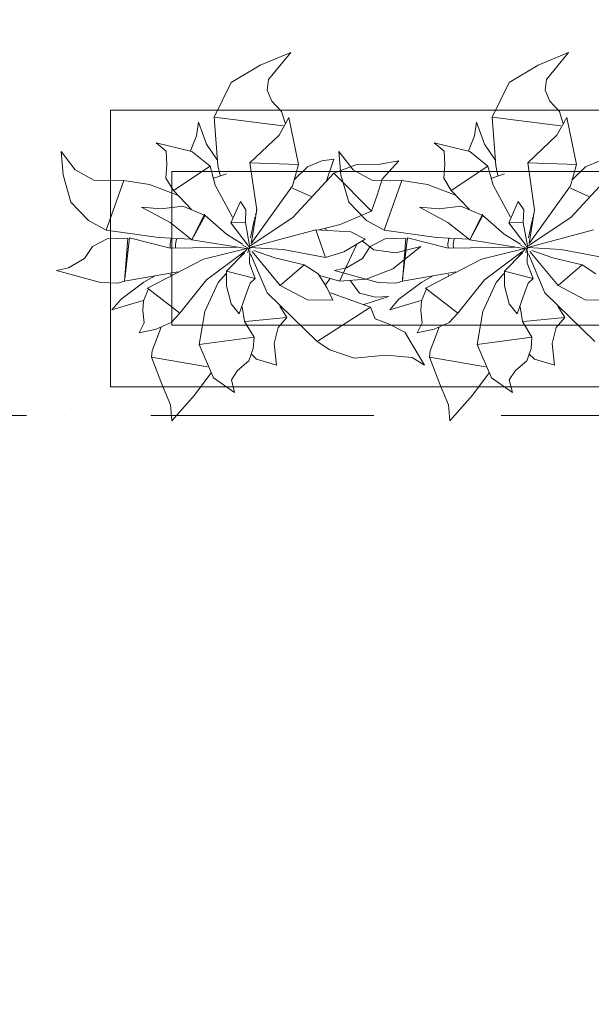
# Model space of a CAD drawing. Header units: millimetres. Extents: x -14761 to 157739, y -22400 to 107990.
# Tile 48 of 228: x 51382 to 52312, y 44042 to 45643. Entities that reach past the tile are written whole.
import ezdxf

# ---------------------------------------------------------------- set-up
doc = ezdxf.new("R2010")
doc.units = ezdxf.units.MM
doc.header["$MEASUREMENT"] = 0
doc.linetypes.add('Штриховая', pattern=[564.444447, 282.222223, -282.222223])
doc.linetypes.add('Штрихпунктирная', pattern=[670.277762, 352.777767, -176.388884, 0, -141.111112])
for name, color, linetype in [('Интерьер - Мебель', 7, 'Continuous'), ('Элемент Модели - Зона', 7, 'Continuous'), ('Элемент Модели - Оси', 7, 'Continuous')]:
    doc.layers.add(name, color=color, linetype=linetype)

msp = doc.modelspace()

# ---------------------------------------------------------------- linework, layer by layer
at = {"layer": 'Интерьер - Мебель', "color": 252, "linetype": 'Continuous', "lineweight": 5}
for p, q in [((51822.9, 45590), (51773.3, 45569.7)), ((51822.9, 45590), (51773.3, 45569.7)), ((51822.9, 45590), (51786.8, 45546.1)), ((51822.9, 45590), (51786.8, 45546.1)), ((52274.8, 45590), (52225.2, 45569.7)), ((52274.8, 45590), (52225.2, 45569.7)), ((52274.8, 45590), (52238.7, 45546.1)), ((52274.8, 45590), (52238.7, 45546.1)), ((51773.3, 45569.7), (51726.3, 45541.5)), ((51773.3, 45569.7), (51726.3, 45541.5)), ((52225.2, 45569.7), (52178.2, 45541.5)), ((52225.2, 45569.7), (52178.2, 45541.5)), ((51726.3, 45541.5), (51698.7, 45484.9)), ((51726.3, 45541.5), (51698.7, 45484.9)), ((51786.8, 45546.1), (51784.9, 45528.8)), ((51786.8, 45546.1), (51784.9, 45528.8)), ((52178.2, 45541.5), (52150.6, 45484.9)), ((52178.2, 45541.5), (52150.6, 45484.9)), ((52238.7, 45546.1), (52236.8, 45528.8)), ((52238.7, 45546.1), (52236.8, 45528.8)), ((51784.9, 45528.8), (51792.1, 45511)), ((51784.9, 45528.8), (51792.1, 45511)), ((52236.8, 45528.8), (52244, 45511)), ((52236.8, 45528.8), (52244, 45511)), ((51792.1, 45511), (51807.9, 45493.9)), ((51792.1, 45511), (51807.9, 45493.9)), ((52244, 45511), (52259.8, 45493.9)), ((52244, 45511), (52259.8, 45493.9)), ((51807.9, 45493.9), (51814.3, 45474.2)), ((51807.9, 45493.9), (51814.3, 45474.2)), ((52259.8, 45493.9), (52266.2, 45474.2)), ((52259.8, 45493.9), (52266.2, 45474.2)), ((51673.2, 45477), (51670, 45454.6)), ((51673.2, 45477), (51670, 45454.6)), ((51673.2, 45477), (51686.1, 45441.2)), ((51673.2, 45477), (51686.1, 45441.2)), ((51698.7, 45484.9), (51810.4, 45470.8)), ((51698.7, 45484.9), (51704.6, 45406.5)), ((51698.7, 45484.9), (51810.4, 45470.8)), ((51698.7, 45484.9), (51704.6, 45406.5)), ((51819.8, 45484.4), (51804, 45455.6)), ((51819.8, 45484.4), (51804, 45455.6)), ((51819.8, 45484.4), (51835.5, 45408)), ((51819.8, 45484.4), (51835.5, 45408)), ((52125.1, 45477), (52121.9, 45454.6)), ((52125.1, 45477), (52121.9, 45454.6)), ((52125.1, 45477), (52138, 45441.2)), ((52125.1, 45477), (52138, 45441.2)), ((52150.6, 45484.9), (52262.3, 45470.8)), ((52150.6, 45484.9), (52156.5, 45406.5)), ((52150.6, 45484.9), (52262.3, 45470.8)), ((52150.6, 45484.9), (52156.5, 45406.5)), ((52271.7, 45484.4), (52255.9, 45455.6)), ((52271.7, 45484.4), (52255.9, 45455.6)), ((52271.7, 45484.4), (52287.4, 45408)), ((52271.7, 45484.4), (52287.4, 45408)), ((51604.4, 45443), (51620.5, 45429.5)), ((51604.4, 45443), (51662.1, 45428.8)), ((51604.4, 45443), (51620.5, 45429.5)), ((51604.4, 45443), (51662.1, 45428.8)), ((51670, 45454.6), (51659.9, 45429.9)), ((51670, 45454.6), (51659.9, 45429.9)), ((51686.1, 45441.2), (51703.3, 45415.7)), ((51686.1, 45441.2), (51703.3, 45415.7)), ((51804, 45455.6), (51756.5, 45410.4)), ((51804, 45455.6), (51756.5, 45410.4)), ((52056.3, 45443), (52072.4, 45429.5)), ((52056.3, 45443), (52114, 45428.8)), ((52056.3, 45443), (52072.4, 45429.5)), ((52056.3, 45443), (52114, 45428.8)), ((52121.9, 45454.6), (52111.9, 45429.9)), ((52121.9, 45454.6), (52111.9, 45429.9)), ((52138, 45441.2), (52155.2, 45415.7)), ((52138, 45441.2), (52155.2, 45415.7)), ((52255.9, 45455.6), (52208.4, 45410.4)), ((52255.9, 45455.6), (52208.4, 45410.4)), ((51449.5, 45429), (51452.8, 45391.1)), ((51449.5, 45429), (51472.5, 45399)), ((51449.5, 45429), (51452.8, 45391.1)), ((51449.5, 45429), (51472.5, 45399)), ((51620.5, 45429.5), (51621.5, 45408)), ((51620.5, 45429.5), (51621.5, 45408)), ((51662.1, 45428.8), (51691.8, 45405)), ((51662.1, 45428.8), (51691.8, 45405)), ((51901.4, 45429), (51904.7, 45391.1)), ((51901.4, 45429), (51924.4, 45399)), ((51901.4, 45429), (51904.7, 45391.1)), ((51901.4, 45429), (51924.4, 45399)), ((52072.4, 45429.5), (52073.4, 45408)), ((52072.4, 45429.5), (52073.4, 45408)), ((52114, 45428.8), (52143.7, 45405)), ((52114, 45428.8), (52143.7, 45405)), ((51756.5, 45410.4), (51835.5, 45408.1)), ((51756.5, 45410.4), (51767.6, 45334.3)), ((51756.5, 45410.4), (51835.5, 45408.1)), ((51756.5, 45410.4), (51767.6, 45334.3)), ((51873.5, 45413.8), (51850.1, 45403.9)), ((51873.5, 45413.8), (51850.1, 45403.9)), ((51893.1, 45416.8), (51873.5, 45413.8)), ((51893.1, 45416.8), (51873.5, 45413.8)), ((51893.1, 45416.8), (51881.2, 45381.3)), ((51893.1, 45416.8), (51881.2, 45381.3)), ((51968, 45408.7), (51928.6, 45407.5)), ((51968, 45408.7), (51928.6, 45407.5)), ((51998.8, 45414.1), (51968, 45408.7)), ((51998.8, 45414.1), (51968, 45408.7)), ((51998.8, 45414.1), (51971.5, 45384.1)), ((51998.8, 45414.1), (51971.5, 45384.1)), ((52208.4, 45410.4), (52287.4, 45408.1)), ((52208.4, 45410.4), (52219.5, 45334.3)), ((52208.4, 45410.4), (52287.4, 45408.1)), ((52208.4, 45410.4), (52219.5, 45334.3)), ((52325.4, 45413.8), (52302, 45403.9)), ((52325.4, 45413.8), (52302, 45403.9)), ((51472.5, 45399), (51502.8, 45382.5)), ((51472.5, 45399), (51502.8, 45382.5)), ((51621.5, 45408), (51619.8, 45385.9)), ((51621.5, 45408), (51619.8, 45385.9)), ((51691.8, 45405), (51632.2, 45365.6)), ((51691.8, 45405), (51632.2, 45365.6)), ((51691.8, 45405), (51700.2, 45374.2)), ((51691.8, 45405), (51700.2, 45374.2)), ((51718.6, 45392.9), (51698, 45385.8)), ((51718.6, 45392.9), (51698, 45385.8)), ((51704.6, 45406.5), (51708, 45390)), ((51704.6, 45406.5), (51708, 45390)), ((51835.5, 45408), (51825.9, 45373.4)), ((51835.5, 45408), (51825.9, 45373.4)), ((51893.1, 45393.9), (51826.3, 45321.6)), ((51893.1, 45393.9), (51826.3, 45321.6)), ((51850.1, 45403.9), (51829.1, 45383.3)), ((51850.1, 45403.9), (51829.1, 45383.3)), ((51928.6, 45407.5), (51893.1, 45393.9)), ((51928.6, 45407.5), (51893.1, 45393.9)), ((51893.1, 45393.9), (51954.2, 45332.1)), ((51893.1, 45393.9), (51954.2, 45332.1)), ((51924.4, 45399), (51954.7, 45382.5)), ((51924.4, 45399), (51954.7, 45382.5)), ((52073.4, 45408), (52071.7, 45385.9)), ((52073.4, 45408), (52071.7, 45385.9)), ((52143.7, 45405), (52084.1, 45365.6)), ((52143.7, 45405), (52084.1, 45365.6)), ((52143.7, 45405), (52152.1, 45374.2)), ((52143.7, 45405), (52152.1, 45374.2)), ((52170.5, 45392.9), (52149.9, 45385.8)), ((52170.5, 45392.9), (52149.9, 45385.8)), ((52156.5, 45406.5), (52159.9, 45390)), ((52156.5, 45406.5), (52159.9, 45390)), ((52287.4, 45408), (52277.8, 45373.4)), ((52287.4, 45408), (52277.8, 45373.4)), ((52345, 45393.9), (52278.2, 45321.6)), ((52345, 45393.9), (52278.2, 45321.6)), ((52302, 45403.9), (52281, 45383.3)), ((52302, 45403.9), (52281, 45383.3)), ((51452.8, 45391.1), (51465.6, 45346.8)), ((51452.8, 45391.1), (51465.6, 45346.8)), ((51502.8, 45382.5), (51551.6, 45382.1)), ((51502.8, 45382.5), (51551.6, 45382.1)), ((51551.6, 45382.1), (51523, 45301.2)), ((51551.6, 45382.1), (51523, 45301.2)), ((51551.6, 45382.1), (51593.6, 45375.5)), ((51551.6, 45382.1), (51593.6, 45375.5)), ((51619.8, 45385.9), (51632.2, 45365.6)), ((51619.8, 45385.9), (51632.2, 45365.6)), ((51904.7, 45391.1), (51917.5, 45346.8)), ((51904.7, 45391.1), (51917.5, 45346.8)), ((51954.7, 45382.5), (52003.5, 45382.1)), ((51954.7, 45382.5), (52003.5, 45382.1)), ((51971.5, 45384.1), (51963.5, 45358.3)), ((51971.5, 45384.1), (51963.5, 45358.3)), ((52003.5, 45382.1), (51974.9, 45301.2)), ((52003.5, 45382.1), (51974.9, 45301.2)), ((52003.5, 45382.1), (52045.5, 45375.5)), ((52003.5, 45382.1), (52045.5, 45375.5)), ((52071.7, 45385.9), (52084.1, 45365.6)), ((52071.7, 45385.9), (52084.1, 45365.6)), ((51593.6, 45375.5), (51639.1, 45357.9)), ((51593.6, 45375.5), (51639.1, 45357.9)), ((51632.2, 45365.6), (51661.5, 45334.9)), ((51632.2, 45365.6), (51661.5, 45334.9)), ((51700.2, 45374.2), (51728.5, 45322.4)), ((51700.2, 45374.2), (51728.5, 45322.4)), ((51825.9, 45373.4), (51758.7, 45279.3)), ((51825.9, 45373.4), (51758.7, 45279.3)), ((51825.9, 45369.7), (51856, 45355.9)), ((51825.9, 45369.7), (51856, 45355.9)), ((52045.5, 45375.5), (52091, 45357.9)), ((52045.5, 45375.5), (52091, 45357.9)), ((52084.1, 45365.6), (52113.4, 45334.9)), ((52084.1, 45365.6), (52113.4, 45334.9)), ((52152.1, 45374.2), (52180.4, 45322.4)), ((52152.1, 45374.2), (52180.4, 45322.4)), ((52277.8, 45373.4), (52210.6, 45279.3)), ((52277.8, 45373.4), (52210.6, 45279.3)), ((52277.8, 45369.7), (52307.9, 45355.9)), ((52277.8, 45369.7), (52307.9, 45355.9)), ((51465.6, 45346.8), (51494.4, 45316.7)), ((51465.6, 45346.8), (51494.4, 45316.7)), ((51741.1, 45348), (51725.7, 45313.3)), ((51741.1, 45348), (51725.7, 45313.3)), ((51741.1, 45348), (51750, 45334.2)), ((51741.1, 45348), (51750, 45334.2)), ((51917.5, 45346.8), (51946.3, 45316.7)), ((51917.5, 45346.8), (51946.3, 45316.7)), ((51963.5, 45358.3), (51954.2, 45332.1)), ((51963.5, 45358.3), (51954.2, 45332.1)), ((52193, 45348), (52177.6, 45313.3)), ((52193, 45348), (52177.6, 45313.3)), ((52193, 45348), (52201.9, 45334.2)), ((52193, 45348), (52201.9, 45334.2)), ((51580.3, 45338.8), (51612.2, 45336)), ((51580.3, 45338.8), (51626.7, 45313.7)), ((51580.3, 45338.8), (51612.2, 45336)), ((51580.3, 45338.8), (51626.7, 45313.7)), ((51647.8, 45340), (51612.2, 45336)), ((51647.8, 45340), (51612.2, 45336)), ((51647.8, 45340), (51683.6, 45324.8)), ((51647.8, 45340), (51683.6, 45324.8)), ((51750, 45334.2), (51749.2, 45313.5)), ((51750, 45334.2), (51749.2, 45313.5)), ((51767.6, 45334.3), (51758.7, 45279.3)), ((51767.6, 45334.3), (51758.7, 45279.3)), ((51766.1, 45328.2), (51765.7, 45326.2)), ((51766.1, 45328.2), (51765.7, 45326.2)), ((51767.4, 45334), (51767.2, 45333)), ((51767.4, 45334), (51767.2, 45333)), ((51954.2, 45332.1), (51903.6, 45310.4)), ((51954.2, 45332.1), (51903.6, 45310.4)), ((52032.2, 45338.8), (52064.1, 45336)), ((52032.2, 45338.8), (52078.6, 45313.7)), ((52032.2, 45338.8), (52064.1, 45336)), ((52032.2, 45338.8), (52078.6, 45313.7)), ((52099.7, 45340), (52064.1, 45336)), ((52099.7, 45340), (52064.1, 45336)), ((52099.7, 45340), (52135.5, 45324.8)), ((52099.7, 45340), (52135.5, 45324.8)), ((52201.9, 45334.2), (52201.1, 45313.5)), ((52201.9, 45334.2), (52201.1, 45313.5)), ((52219.5, 45334.3), (52210.6, 45279.3)), ((52219.5, 45334.3), (52210.6, 45279.3)), ((52218, 45328.2), (52217.6, 45326.2)), ((52218, 45328.2), (52217.6, 45326.2)), ((52219.3, 45334), (52219.1, 45333)), ((52219.3, 45334), (52219.1, 45333)), ((51494.4, 45316.7), (51523, 45301.2)), ((51494.4, 45316.7), (51523, 45301.2)), ((51626.7, 45313.7), (51662.4, 45285.2)), ((51626.7, 45313.7), (51662.4, 45285.2)), ((51682.9, 45327), (51662.4, 45285.2)), ((51682.9, 45327), (51662.4, 45285.2)), ((51683.6, 45324.8), (51662.4, 45285.2)), ((51683.6, 45324.8), (51662.4, 45285.2)), ((51682.9, 45327), (51683.6, 45324.8)), ((51682.9, 45327), (51683.6, 45324.8)), ((51683.6, 45324.8), (51718.3, 45294.8)), ((51683.6, 45324.8), (51718.3, 45294.8)), ((51749.2, 45313.5), (51725.7, 45313.3)), ((51749.2, 45313.5), (51725.7, 45313.3)), ((51725.7, 45313.3), (51753.4, 45276.7)), ((51725.7, 45313.3), (51753.4, 45276.7)), ((51749.2, 45313.5), (51756.4, 45272.7)), ((51749.2, 45313.5), (51756.4, 45272.7)), ((51826.3, 45321.6), (51757, 45275.9)), ((51826.3, 45321.6), (51757, 45275.9)), ((51763.6, 45316.6), (51757.5, 45288.6)), ((51763.6, 45316.6), (51757.5, 45288.6)), ((51764.8, 45322.4), (51764, 45318.5)), ((51764.8, 45322.4), (51764, 45318.5)), ((51946.3, 45316.7), (51974.9, 45301.2)), ((51946.3, 45316.7), (51974.9, 45301.2)), ((52078.6, 45313.7), (52114.3, 45285.2)), ((52078.6, 45313.7), (52114.3, 45285.2)), ((52134.8, 45327), (52114.3, 45285.2)), ((52134.8, 45327), (52114.3, 45285.2)), ((52135.5, 45324.8), (52114.3, 45285.2)), ((52135.5, 45324.8), (52114.3, 45285.2)), ((52134.8, 45327), (52135.5, 45324.8)), ((52134.8, 45327), (52135.5, 45324.8)), ((52135.5, 45324.8), (52170.2, 45294.8)), ((52135.5, 45324.8), (52170.2, 45294.8)), ((52201.1, 45313.5), (52177.6, 45313.3)), ((52201.1, 45313.5), (52177.6, 45313.3)), ((52177.6, 45313.3), (52205.3, 45276.7)), ((52177.6, 45313.3), (52205.3, 45276.7)), ((52201.1, 45313.5), (52208.3, 45272.7)), ((52201.1, 45313.5), (52208.3, 45272.7)), ((52278.2, 45321.6), (52208.9, 45275.9)), ((52278.2, 45321.6), (52208.9, 45275.9)), ((52215.5, 45316.6), (52209.4, 45288.6)), ((52215.5, 45316.6), (52209.4, 45288.6)), ((52216.7, 45322.4), (52215.9, 45318.5)), ((52216.7, 45322.4), (52215.9, 45318.5)), ((51523, 45301.2), (51608, 45289.2)), ((51523, 45301.2), (51608, 45289.2)), ((51863.6, 45301.8), (51756.4, 45272.7)), ((51863.6, 45301.8), (51756.4, 45272.7)), ((51863.6, 45301.8), (51920.8, 45298.4)), ((51863.6, 45301.8), (51879.5, 45256.9)), ((51863.6, 45301.8), (51920.8, 45298.4)), ((51863.6, 45301.8), (51879.5, 45256.9)), ((51903.6, 45310.4), (51868.8, 45301.5)), ((51903.6, 45310.4), (51868.8, 45301.5)), ((51879.7, 45304.6), (51880.9, 45300.8)), ((51879.7, 45304.6), (51880.9, 45300.8)), ((51920.8, 45298.4), (51943.8, 45286.4)), ((51920.8, 45298.4), (51943.8, 45286.4)), ((51974.9, 45301.2), (52059.9, 45289.2)), ((51974.9, 45301.2), (52059.9, 45289.2)), ((52315.5, 45301.8), (52208.3, 45272.7)), ((52315.5, 45301.8), (52208.3, 45272.7)), ((51524.6, 45287), (51500.5, 45274.6)), ((51524.6, 45287), (51500.5, 45274.6)), ((51558.1, 45288.2), (51524.6, 45287)), ((51558.1, 45288.2), (51524.6, 45287)), ((51558.1, 45288.2), (51552.5, 45218.2)), ((51558.1, 45288.2), (51552.5, 45218.2)), ((51560.9, 45288.8), (51553, 45222)), ((51560.9, 45288.8), (51553, 45222)), ((51560.9, 45288.8), (51627.1, 45271.6)), ((51560.9, 45288.8), (51627.1, 45271.6)), ((51608, 45289.2), (51659.9, 45286.4)), ((51608, 45289.2), (51659.9, 45286.4)), ((51628.4, 45287.6), (51626.7, 45278.8)), ((51628.4, 45287.6), (51626.7, 45278.8)), ((51637, 45286.5), (51635.4, 45278.4)), ((51637, 45286.5), (51635.4, 45278.4)), ((51662.4, 45285.2), (51750.7, 45271.4)), ((51662.4, 45285.2), (51750.7, 45271.4)), ((51718.3, 45294.8), (51744.6, 45278.2)), ((51718.3, 45294.8), (51744.6, 45278.2)), ((51943.8, 45286.4), (51909.1, 45265.7)), ((51943.8, 45286.4), (51909.1, 45265.7)), ((51939.7, 45283.1), (51958.2, 45269)), ((51939.7, 45283.1), (51958.2, 45269)), ((51976.5, 45287), (51952.4, 45274.6)), ((51976.5, 45287), (51952.4, 45274.6)), ((52010, 45288.2), (51976.5, 45287)), ((52010, 45288.2), (51976.5, 45287)), ((52010, 45288.2), (52004.5, 45218.2)), ((52010, 45288.2), (52004.5, 45218.2)), ((52012.8, 45288.8), (52004.9, 45222)), ((52012.8, 45288.8), (52004.9, 45222)), ((52012.8, 45288.8), (52079, 45271.6)), ((52012.8, 45288.8), (52079, 45271.6)), ((52059.9, 45289.2), (52111.8, 45286.4)), ((52059.9, 45289.2), (52111.8, 45286.4)), ((52080.3, 45287.6), (52078.6, 45278.8)), ((52080.3, 45287.6), (52078.6, 45278.8)), ((52088.9, 45286.5), (52087.3, 45278.4)), ((52088.9, 45286.5), (52087.3, 45278.4)), ((52114.3, 45285.2), (52202.6, 45271.4)), ((52114.3, 45285.2), (52202.6, 45271.4)), ((52170.2, 45294.8), (52196.5, 45278.2)), ((52170.2, 45294.8), (52196.5, 45278.2)), ((51500.5, 45274.6), (51487.6, 45254.9)), ((51500.5, 45274.6), (51487.6, 45254.9)), ((51626.7, 45278.8), (51627.1, 45272.1)), ((51626.7, 45278.8), (51627.1, 45272.1)), ((51735.3, 45273.4), (51627.1, 45271.6)), ((51735.3, 45273.4), (51627.1, 45271.6)), ((51635.4, 45278.4), (51635.7, 45272.8)), ((51635.4, 45278.4), (51635.7, 45272.8)), ((51751.5, 45271.5), (51681.2, 45254.2)), ((51751.5, 45271.5), (51681.2, 45254.2)), ((51747, 45265.7), (51686.1, 45220.3)), ((51747, 45265.7), (51686.1, 45220.3)), ((51748, 45264.3), (51718.5, 45234.5)), ((51748, 45264.3), (51718.5, 45234.5)), ((51752.6, 45271.3), (51740.1, 45256.6)), ((51752.6, 45271.3), (51740.1, 45256.6)), ((51744.7, 45276.9), (51756.8, 45270.5)), ((51744.7, 45276.9), (51756.8, 45270.5)), ((51755, 45271.3), (51753.3, 45264.4)), ((51755, 45271.3), (51753.3, 45264.4)), ((51753.7, 45276.2), (51756.8, 45270.5)), ((51753.7, 45276.2), (51756.8, 45270.5)), ((51755.9, 45275.2), (51755.5, 45273.2)), ((51755.9, 45275.2), (51755.5, 45273.2)), ((51755.6, 45273.7), (51756.4, 45272.7)), ((51755.6, 45273.7), (51756.4, 45272.7)), ((51756.3, 45268), (51755.7, 45247.3)), ((51756.3, 45268), (51755.7, 45247.3)), ((51756.4, 45272.7), (51810.4, 45269.9)), ((51756.4, 45272.7), (51810.4, 45269.9)), ((51760, 45266.5), (51805.7, 45210.9)), ((51760, 45266.5), (51805.7, 45210.9)), ((51762.9, 45268.3), (51797.1, 45256.2)), ((51762.9, 45268.3), (51797.1, 45256.2)), ((51810.4, 45269.9), (51879.5, 45256.9)), ((51810.4, 45269.9), (51879.5, 45256.9)), ((51909.1, 45265.7), (51879.5, 45256.9)), ((51909.1, 45265.7), (51879.5, 45256.9)), ((51930.1, 45277.1), (51902.2, 45218.3)), ((51930.1, 45277.1), (51902.2, 45218.3)), ((51952.4, 45274.6), (51939.5, 45254.9)), ((51952.4, 45274.6), (51939.5, 45254.9)), ((51958.2, 45269), (51993.6, 45264.5)), ((51958.2, 45269), (51993.6, 45264.5)), ((52034.7, 45274.5), (51988.8, 45238.1)), ((52034.7, 45274.5), (51988.8, 45238.1)), ((52034.7, 45274.5), (51993.6, 45264.5)), ((52034.7, 45274.5), (51993.6, 45264.5)), ((52078.6, 45278.8), (52079, 45272.1)), ((52078.6, 45278.8), (52079, 45272.1)), ((52187.2, 45273.4), (52079, 45271.6)), ((52187.2, 45273.4), (52079, 45271.6)), ((52087.3, 45278.4), (52087.6, 45272.8)), ((52087.3, 45278.4), (52087.6, 45272.8)), ((52203.4, 45271.5), (52133.1, 45254.2)), ((52203.4, 45271.5), (52133.1, 45254.2)), ((52198.9, 45265.7), (52138, 45220.3)), ((52198.9, 45265.7), (52138, 45220.3)), ((52199.9, 45264.3), (52170.4, 45234.5)), ((52199.9, 45264.3), (52170.4, 45234.5)), ((52204.5, 45271.3), (52192, 45256.6)), ((52204.5, 45271.3), (52192, 45256.6)), ((52196.6, 45276.9), (52208.7, 45270.5)), ((52196.6, 45276.9), (52208.7, 45270.5)), ((52206.9, 45271.3), (52205.2, 45264.4)), ((52206.9, 45271.3), (52205.2, 45264.4)), ((52205.6, 45276.2), (52208.7, 45270.5)), ((52205.6, 45276.2), (52208.7, 45270.5)), ((52207.8, 45275.2), (52207.4, 45273.2)), ((52207.8, 45275.2), (52207.4, 45273.2)), ((52207.5, 45273.7), (52208.3, 45272.7)), ((52207.5, 45273.7), (52208.3, 45272.7)), ((52208.2, 45268), (52207.6, 45247.3)), ((52208.2, 45268), (52207.6, 45247.3)), ((52208.3, 45272.7), (52262.3, 45269.9)), ((52208.3, 45272.7), (52262.3, 45269.9)), ((52211.9, 45266.5), (52257.6, 45210.9)), ((52211.9, 45266.5), (52257.6, 45210.9)), ((52214.8, 45268.3), (52249, 45256.2)), ((52214.8, 45268.3), (52249, 45256.2)), ((52262.3, 45269.9), (52331.4, 45256.9)), ((52262.3, 45269.9), (52331.4, 45256.9)), ((51487.6, 45254.9), (51461.5, 45239.7)), ((51487.6, 45254.9), (51461.5, 45239.7)), ((51681.2, 45254.2), (51590.1, 45206.9)), ((51681.2, 45254.2), (51590.1, 45206.9)), ((51757.7, 45262.4), (51784.4, 45199.1)), ((51757.7, 45262.4), (51784.4, 45199.1)), ((51797.1, 45256.2), (51845, 45244.7)), ((51797.1, 45256.2), (51845, 45244.7)), ((51939.5, 45254.9), (51913.5, 45239.7)), ((51939.5, 45254.9), (51913.5, 45239.7)), ((52133.1, 45254.2), (52042, 45206.9)), ((52133.1, 45254.2), (52042, 45206.9)), ((52209.6, 45262.4), (52236.3, 45199.1)), ((52209.6, 45262.4), (52236.3, 45199.1)), ((52249, 45256.2), (52296.9, 45244.7)), ((52249, 45256.2), (52296.9, 45244.7)), ((51461.5, 45239.7), (51442.2, 45235.5)), ((51461.5, 45239.7), (51442.2, 45235.5)), ((51442.2, 45235.5), (51513.5, 45215.8)), ((51442.2, 45235.5), (51513.5, 45215.8)), ((51639.6, 45233.3), (51552.5, 45218.2)), ((51639.6, 45233.3), (51552.5, 45218.2)), ((51718.5, 45234.5), (51765, 45222.7)), ((51718.5, 45234.5), (51718.8, 45210.4)), ((51718.5, 45234.5), (51765, 45222.7)), ((51718.5, 45234.5), (51718.8, 45210.4)), ((51755.7, 45247.3), (51765, 45222.7)), ((51755.7, 45247.3), (51765, 45222.7)), ((51845, 45244.7), (51805.7, 45210.9)), ((51845, 45244.7), (51805.7, 45210.9)), ((51845, 45244.7), (51867.4, 45230.2)), ((51845, 45244.7), (51867.4, 45230.2)), ((51913.5, 45239.7), (51894.1, 45235.5)), ((51913.5, 45239.7), (51894.1, 45235.5)), ((51894.1, 45235.5), (51965.4, 45215.8)), ((51894.1, 45235.5), (51965.4, 45215.8)), ((51988.8, 45238.1), (51945.4, 45221.6)), ((51988.8, 45238.1), (51945.4, 45221.6)), ((52091.5, 45233.3), (52004.5, 45218.2)), ((52091.5, 45233.3), (52004.5, 45218.2)), ((52170.4, 45234.5), (52216.9, 45222.7)), ((52170.4, 45234.5), (52170.7, 45210.4)), ((52170.4, 45234.5), (52216.9, 45222.7)), ((52170.4, 45234.5), (52170.7, 45210.4)), ((52207.6, 45247.3), (52216.9, 45222.7)), ((52207.6, 45247.3), (52216.9, 45222.7)), ((52296.9, 45244.7), (52257.6, 45210.9)), ((52296.9, 45244.7), (52257.6, 45210.9)), ((52296.9, 45244.7), (52319.3, 45230.2)), ((52296.9, 45244.7), (52319.3, 45230.2)), ((51552.5, 45218.2), (51541.9, 45214.7)), ((51552.5, 45218.2), (51541.9, 45214.7)), ((51584.1, 45216.5), (51547.1, 45189.2)), ((51584.1, 45216.5), (51547.1, 45189.2)), ((51601.4, 45226.3), (51584.1, 45216.5)), ((51601.4, 45226.3), (51584.1, 45216.5)), ((51626.9, 45229.6), (51628.2, 45227.6)), ((51626.9, 45229.6), (51628.2, 45227.6)), ((51686.1, 45220.3), (51642.9, 45166.3)), ((51686.1, 45220.3), (51642.9, 45166.3)), ((51717.8, 45230.6), (51705.2, 45215.9)), ((51717.8, 45230.6), (51705.2, 45215.9)), ((51765, 45222.7), (51757.2, 45215)), ((51765, 45222.7), (51757.2, 45215)), ((51867.4, 45230.2), (51881.9, 45208)), ((51867.4, 45230.2), (51881.9, 45208)), ((51870.4, 45227.2), (51902.2, 45218.3)), ((51870.4, 45227.2), (51902.2, 45218.3)), ((51886.3, 45221.9), (51879.6, 45212.2)), ((51886.3, 45221.9), (51879.6, 45212.2)), ((51945.4, 45221.6), (51902.2, 45218.3)), ((51945.4, 45221.6), (51902.2, 45218.3)), ((51920, 45218.7), (51935, 45198.8)), ((51920, 45218.7), (51935, 45198.8)), ((52004.5, 45218.2), (51993.8, 45214.7)), ((52004.5, 45218.2), (51993.8, 45214.7)), ((52036, 45216.5), (51999, 45189.2)), ((52036, 45216.5), (51999, 45189.2)), ((52053.3, 45226.3), (52036, 45216.5)), ((52053.3, 45226.3), (52036, 45216.5)), ((52078.8, 45229.6), (52080.1, 45227.6)), ((52078.8, 45229.6), (52080.1, 45227.6)), ((52138, 45220.3), (52094.8, 45166.3)), ((52138, 45220.3), (52094.8, 45166.3)), ((52169.7, 45230.6), (52157.1, 45215.9)), ((52169.7, 45230.6), (52157.1, 45215.9)), ((52216.9, 45222.7), (52209.1, 45215)), ((52216.9, 45222.7), (52209.1, 45215)), ((51513.5, 45215.8), (51541.9, 45214.7)), ((51513.5, 45215.8), (51541.9, 45214.7)), ((51591.9, 45205.6), (51583.5, 45186.2)), ((51591.9, 45205.6), (51583.5, 45186.2)), ((51590.1, 45206.9), (51642.9, 45166.3)), ((51590.1, 45206.9), (51642.9, 45166.3)), ((51705.2, 45215.9), (51683.4, 45169)), ((51705.2, 45215.9), (51683.4, 45169)), ((51718.8, 45210.4), (51726.3, 45181.4)), ((51718.8, 45210.4), (51726.3, 45181.4)), ((51751.5, 45200.5), (51739.2, 45165.3)), ((51751.5, 45200.5), (51739.2, 45165.3)), ((51757.2, 45215), (51751.5, 45200.5)), ((51757.2, 45215), (51751.5, 45200.5)), ((51805.7, 45210.9), (51850, 45187.8)), ((51805.7, 45210.9), (51850, 45187.8)), ((51881.9, 45208), (51891.5, 45187.1)), ((51881.9, 45208), (51891.5, 45187.1)), ((51965.4, 45215.8), (51993.8, 45214.7)), ((51965.4, 45215.8), (51993.8, 45214.7)), ((52043.8, 45205.6), (52035.4, 45186.2)), ((52043.8, 45205.6), (52035.4, 45186.2)), ((52042, 45206.9), (52094.8, 45166.3)), ((52042, 45206.9), (52094.8, 45166.3)), ((52157.1, 45215.9), (52135.3, 45169)), ((52157.1, 45215.9), (52135.3, 45169)), ((52170.7, 45210.4), (52178.2, 45181.4)), ((52170.7, 45210.4), (52178.2, 45181.4)), ((52203.4, 45200.5), (52191.1, 45165.3)), ((52203.4, 45200.5), (52191.1, 45165.3)), ((52209.1, 45215), (52203.4, 45200.5)), ((52209.1, 45215), (52203.4, 45200.5)), ((52257.6, 45210.9), (52301.9, 45187.8)), ((52257.6, 45210.9), (52301.9, 45187.8)), ((51547.1, 45189.2), (51532.1, 45171.5)), ((51547.1, 45189.2), (51532.1, 45171.5)), ((51582.9, 45186.7), (51532.1, 45171.5)), ((51582.9, 45186.7), (51532.1, 45171.5)), ((51583.5, 45186.2), (51582.6, 45170.3)), ((51583.5, 45186.2), (51582.6, 45170.3)), ((51784.4, 45199.1), (51865.8, 45120)), ((51784.4, 45199.1), (51865.8, 45120)), ((51850, 45187.8), (51891.5, 45187.1)), ((51850, 45187.8), (51891.5, 45187.1)), ((51887.7, 45199.3), (51952.6, 45176.1)), ((51887.7, 45199.3), (51952.6, 45176.1)), ((51935, 45198.8), (51960.7, 45192.3)), ((51935, 45198.8), (51960.7, 45192.3)), ((51982.5, 45193.3), (51941.6, 45180.4)), ((51982.5, 45193.3), (51941.6, 45180.4)), ((51982.5, 45193.3), (51960.7, 45192.3)), ((51982.5, 45193.3), (51960.7, 45192.3)), ((51999, 45189.2), (51984, 45171.5)), ((51999, 45189.2), (51984, 45171.5)), ((52034.8, 45186.7), (51984, 45171.5)), ((52034.8, 45186.7), (51984, 45171.5)), ((52035.4, 45186.2), (52034.5, 45170.3)), ((52035.4, 45186.2), (52034.5, 45170.3)), ((52236.3, 45199.1), (52317.7, 45120)), ((52236.3, 45199.1), (52317.7, 45120)), ((52301.9, 45187.8), (52343.4, 45187.1)), ((52301.9, 45187.8), (52343.4, 45187.1)), ((51582.6, 45170.3), (51584.7, 45150.2)), ((51582.6, 45170.3), (51584.7, 45150.2)), ((51683.4, 45169), (51674.1, 45115.1)), ((51683.4, 45169), (51674.1, 45115.1)), ((51726.3, 45181.4), (51739.2, 45165.3)), ((51726.3, 45181.4), (51739.2, 45165.3)), ((51744, 45176.4), (51747.7, 45152.6)), ((51744, 45176.4), (51747.7, 45152.6)), ((51805.5, 45177.4), (51816.5, 45158.9)), ((51805.5, 45177.4), (51816.5, 45158.9)), ((51808.7, 45175.9), (51806.3, 45175.1)), ((51808.7, 45175.9), (51806.3, 45175.1)), ((51952.6, 45176.1), (51865.8, 45120)), ((51952.6, 45176.1), (51865.8, 45120)), ((51952.6, 45176.1), (51960.2, 45157.2)), ((51952.6, 45176.1), (51960.2, 45157.2)), ((52034.5, 45170.3), (52036.6, 45150.2)), ((52034.5, 45170.3), (52036.6, 45150.2)), ((52135.3, 45169), (52126, 45115.1)), ((52135.3, 45169), (52126, 45115.1)), ((52178.2, 45181.4), (52191.1, 45165.3)), ((52178.2, 45181.4), (52191.1, 45165.3)), ((52195.9, 45176.4), (52199.6, 45152.6)), ((52195.9, 45176.4), (52199.6, 45152.6)), ((52257.4, 45177.4), (52268.4, 45158.9)), ((52257.4, 45177.4), (52268.4, 45158.9)), ((52260.6, 45175.9), (52258.2, 45175.1)), ((52260.6, 45175.9), (52258.2, 45175.1)), ((51642.9, 45166.3), (51628.6, 45151.2)), ((51642.9, 45166.3), (51628.6, 45151.2)), ((51747.7, 45152.6), (51763.3, 45127)), ((51747.7, 45152.6), (51763.3, 45127)), ((51816.5, 45158.9), (51749.6, 45152.6)), ((51816.5, 45158.9), (51749.6, 45152.6)), ((51816.5, 45158.9), (51802.5, 45142.6)), ((51816.5, 45158.9), (51802.5, 45142.6)), ((51960.2, 45157.2), (51982.1, 45148.6)), ((51960.2, 45157.2), (51982.1, 45148.6)), ((52094.8, 45166.3), (52080.5, 45151.2)), ((52094.8, 45166.3), (52080.5, 45151.2)), ((52199.6, 45152.6), (52215.2, 45127)), ((52199.6, 45152.6), (52215.2, 45127)), ((52268.4, 45158.9), (52201.5, 45152.6)), ((52268.4, 45158.9), (52201.5, 45152.6)), ((52268.4, 45158.9), (52254.4, 45142.6)), ((52268.4, 45158.9), (52254.4, 45142.6)), ((51584.7, 45150.2), (51576.6, 45134)), ((51584.7, 45150.2), (51576.6, 45134)), ((51604.2, 45139.9), (51576.6, 45134)), ((51604.2, 45139.9), (51576.6, 45134)), ((51612.4, 45143.6), (51597.8, 45104.7)), ((51612.4, 45143.6), (51597.8, 45104.7)), ((51628.6, 45151.2), (51604.2, 45139.9)), ((51628.6, 45151.2), (51604.2, 45139.9)), ((51802.5, 45142.6), (51795.9, 45117.1)), ((51802.5, 45142.6), (51795.9, 45117.1)), ((51982.1, 45148.6), (52008.6, 45135)), ((51982.1, 45148.6), (52008.6, 45135)), ((52036.6, 45150.2), (52028.5, 45134)), ((52036.6, 45150.2), (52028.5, 45134)), ((52056.1, 45139.9), (52028.5, 45134)), ((52056.1, 45139.9), (52028.5, 45134)), ((52064.3, 45143.6), (52049.7, 45104.7)), ((52064.3, 45143.6), (52049.7, 45104.7)), ((52080.5, 45151.2), (52056.1, 45139.9)), ((52080.5, 45151.2), (52056.1, 45139.9)), ((52254.4, 45142.6), (52247.8, 45117.1)), ((52254.4, 45142.6), (52247.8, 45117.1)), ((51763.3, 45127), (51674.1, 45115.1)), ((51763.3, 45127), (51674.1, 45115.1)), ((51763.3, 45127), (51761.8, 45108.6)), ((51763.3, 45127), (51761.8, 45108.6)), ((51865.8, 45120), (51886.4, 45106.3)), ((51865.8, 45120), (51886.4, 45106.3)), ((52008.6, 45135), (52040.5, 45081.4)), ((52008.6, 45135), (52040.5, 45081.4)), ((52215.2, 45127), (52126, 45115.1)), ((52215.2, 45127), (52126, 45115.1)), ((52215.2, 45127), (52213.7, 45108.6)), ((52215.2, 45127), (52213.7, 45108.6)), ((51597.8, 45104.7), (51596.5, 45094.8)), ((51597.8, 45104.7), (51596.5, 45094.8)), ((51674.1, 45115.1), (51697.4, 45060.9)), ((51674.1, 45115.1), (51697.4, 45060.9)), ((51761.8, 45108.6), (51754.8, 45088.9)), ((51761.8, 45108.6), (51754.8, 45088.9)), ((51795.9, 45117.1), (51799.9, 45081.7)), ((51795.9, 45117.1), (51799.9, 45081.7)), ((51886.4, 45106.3), (51926.1, 45093.1)), ((51886.4, 45106.3), (51926.1, 45093.1)), ((52049.7, 45104.7), (52048.4, 45094.8)), ((52049.7, 45104.7), (52048.4, 45094.8)), ((52126, 45115.1), (52149.3, 45060.9)), ((52126, 45115.1), (52149.3, 45060.9)), ((52213.7, 45108.6), (52206.7, 45088.9)), ((52213.7, 45108.6), (52206.7, 45088.9)), ((52247.8, 45117.1), (52251.8, 45081.7)), ((52247.8, 45117.1), (52251.8, 45081.7)), ((51596.5, 45094.8), (51687.7, 45079.1)), ((51596.5, 45094.8), (51614.5, 45048)), ((51596.5, 45094.8), (51687.7, 45079.1)), ((51596.5, 45094.8), (51614.5, 45048)), ((51754.8, 45088.9), (51736.3, 45072.9)), ((51754.8, 45088.9), (51736.3, 45072.9)), ((51758.4, 45100.2), (51767.2, 45091.6)), ((51758.4, 45100.2), (51767.2, 45091.6)), ((51767.2, 45091.6), (51799.9, 45081.7)), ((51767.2, 45091.6), (51799.9, 45081.7)), ((51977.6, 45098.1), (51926.1, 45093.1)), ((51977.6, 45098.1), (51926.1, 45093.1)), ((51977.6, 45098.1), (52020.2, 45094)), ((51977.6, 45098.1), (52020.2, 45094)), ((52020.2, 45094), (52040.5, 45081.4)), ((52020.2, 45094), (52040.5, 45081.4)), ((52048.4, 45094.8), (52139.6, 45079.1)), ((52048.4, 45094.8), (52066.4, 45048)), ((52048.4, 45094.8), (52139.6, 45079.1)), ((52048.4, 45094.8), (52066.4, 45048)), ((52206.7, 45088.9), (52188.2, 45072.9)), ((52206.7, 45088.9), (52188.2, 45072.9)), ((52210.3, 45100.2), (52219.1, 45091.6)), ((52210.3, 45100.2), (52219.1, 45091.6)), ((52219.1, 45091.6), (52251.8, 45081.7)), ((52219.1, 45091.6), (52251.8, 45081.7)), ((51736.3, 45072.9), (51726.5, 45057.5)), ((51736.3, 45072.9), (51726.5, 45057.5)), ((52188.2, 45072.9), (52178.4, 45057.5)), ((52188.2, 45072.9), (52178.4, 45057.5)), ((51693.8, 45069.3), (51666.6, 45032.6)), ((51693.8, 45069.3), (51666.6, 45032.6)), ((51697.4, 45060.9), (51731.7, 45036.9)), ((51697.4, 45060.9), (51731.7, 45036.9)), ((51726.5, 45057.5), (51731.7, 45036.9)), ((51726.5, 45057.5), (51731.7, 45036.9)), ((52145.7, 45069.3), (52118.5, 45032.6)), ((52145.7, 45069.3), (52118.5, 45032.6)), ((52149.3, 45060.9), (52183.6, 45036.9)), ((52149.3, 45060.9), (52183.6, 45036.9)), ((52178.4, 45057.5), (52183.6, 45036.9)), ((52178.4, 45057.5), (52183.6, 45036.9)), ((51614.5, 45048), (51627.4, 45016.9)), ((51614.5, 45048), (51627.4, 45016.9)), ((52066.4, 45048), (52079.3, 45016.9)), ((52066.4, 45048), (52079.3, 45016.9)), ((51666.6, 45032.6), (51629.8, 44990.9)), ((51666.6, 45032.6), (51629.8, 44990.9)), ((52118.5, 45032.6), (52081.7, 44990.9)), ((52118.5, 45032.6), (52081.7, 44990.9)), ((51627.4, 45016.9), (51629.8, 44990.9)), ((51627.4, 45016.9), (51629.8, 44990.9)), ((52079.3, 45016.9), (52081.7, 44990.9)), ((52079.3, 45016.9), (52081.7, 44990.9))]:
    msp.add_line(p, q, dxfattribs=at)
at = {"layer": 'Интерьер - Мебель', "color": 7, "linetype": 'Continuous', "lineweight": 15}
for p, q in [((53329.9, 45496.5), (51529.9, 45496.5)), ((51529.9, 45496.5), (51529.9, 45046.5)), ((53229.9, 45396.5), (51629.9, 45396.5)), ((51629.9, 45396.5), (51629.9, 45146.5)), ((51629.9, 45146.5), (53229.9, 45146.5)), ((51529.9, 45046.5), (53329.9, 45046.5))]:
    msp.add_line(p, q, dxfattribs=at)
at = {"layer": 'Элемент Модели - Зона', "color": 7, "linetype": 'Штриховая', "lineweight": 15, "flags": 128}
for points in [[(36150, 44957.4), (36110, 44957.4), (36110, 36320), (41880.3, 36320), (41880.3, 39141.6), (45142.5, 42405.1), (45156.7, 42391), (45156.7, 42420), (63300, 42420), (63300, 42400), (77399.7, 42400), (77399.7, 42420), (114081.4, 42420), (117316.7, 39176.5), (117320.1, 38841.9), (117320.1, 36305), (117360, 36305), (117360, 34300), (117120, 34300), (117120, 35700), (116700, 35700), (116700, 36100), (108300, 36100), (108300, 35700), (107700, 35700), (107700, 36100), (99320, 36100), (99320, 26970), (107700, 26970), (107700, 27650), (108300, 27650), (108300, 26460), (112380, 26460), (112380, 27370), (112500, 27370), (112500, 21180.1), (117120, 21180.1), (117120, 26250), (116650, 26250), (116650, 27750), (117120, 27750), (117120, 32800), (117360, 32800), (117360, 20150.1), (117120, 20150.1), (117120, 20940.1), (99320, 20940.1), (99320, 14650.1), (117120, 14650.1), (117120, 17700.1), (116700.1, 17700.1), (116700.1, 18325.6), (117120, 18325.6), (117120, 18650.1), (117360, 18650.1), (117360, 18320.1), (120850, 18320.1), (120850, 37205.1), (120238.9, 37205.1), (120238.9, 45000), (125700, 45000), (125700, 45300), (126300, 45300), (126300, 45000), (141025, 45000), (141025, 45100), (140125, 45100), (140125, 47500), (132700, 47500), (132700, 53680), (130530, 53680), (130530, 54300), (129182.9, 54300), (126300, 54300), (126300, 53700), (125700, 53700), (125700, 54212.5), (124799.8, 54212.5), (117300, 54212.5), (117300, 53700), (116700, 53700), (116700, 54212.5), (108300, 54212.5), (108300, 53700), (107700, 53700), (107700, 54212.5), (99300, 54212.5), (99300, 53700), (98700, 53700), (98700, 54212.5), (90650, 54212.5), (90650, 53700), (90050, 53700), (89950, 53700), (89950, 48632.8), (77450.1, 48632.8), (77450.1, 53800), (77450.1, 61690), (77460.1, 61690), (77460.1, 67850), (74720, 67850), (74720, 59730), (73964.5, 59730), (73964.5, 54212), (72300.1, 54212), (72300.1, 53700), (71700.1, 53700), (71700.1, 54212), (63300, 54212), (63300, 53700), (62700, 53700), (62700, 54212), (61025, 54212), (61025, 46500), (61025, 45000), (54300, 45000), (54300, 44700), (53700, 44700), (53700, 45000), (45300, 45000), (45300, 44700), (44700, 44700), (44700, 45000), (36750, 45000), (36750, 44700), (36150, 44700)], [(36110, 45157.4), (36110, 44957.4), (36150, 44957.4), (36150, 45300), (36750, 45300), (36750, 45000), (44700, 45000), (44700, 45300), (45300, 45300), (45300, 45000), (53700, 45000), (53700, 45300), (54300, 45300), (54300, 44957.4), (61025, 44957.4), (61025, 54212.5), (61035.5, 54212.5), (61035.5, 59730), (60580, 59730), (60580, 63080), (60300, 63080), (60300, 63320), (62680, 63320), (62680, 64500), (55920, 64500), (55920, 63320), (58800, 63320), (58800, 63080), (58000, 63080), (58000, 52600), (48600, 52600), (48600, 53700), (36110, 53700), (36110, 53650)]]:
    msp.add_lwpolyline(points, close=True, dxfattribs=at)
at = {"layer": 'Элемент Модели - Оси', "color": 7, "linetype": 'Штрихпунктирная', "lineweight": 15}
msp.add_line((-12760.6, 45000), (155650, 45000), dxfattribs=at)

doc.saveas('drawing.dxf')
